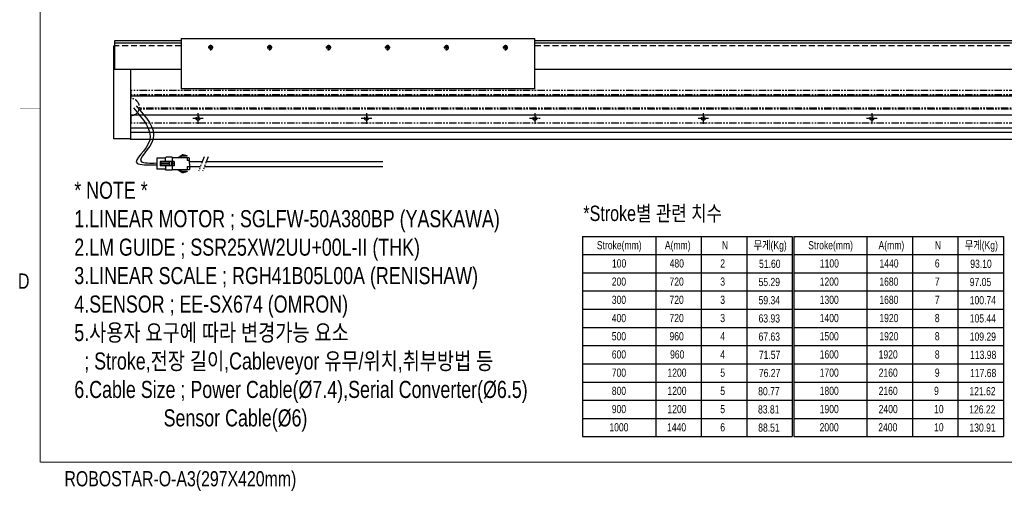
# Model space of a CAD drawing. Extents: x 4 to 2311, y -23 to 1597.
# Tile 1 of 22: x 6 to 1175, y -23 to 535. Entities that reach past the tile are written whole.
import ezdxf
from ezdxf.enums import TextEntityAlignment as Align

# ---------------------------------------------------------------- set-up
doc = ezdxf.new("R2010")
doc.units = 0
doc.header["$LTSCALE"] = 7
doc.header["$MEASUREMENT"] = 0
for name, pattern in [('CENTER', [2, 1.25, -0.25, 0.25, -0.25]), ('CENTER2', [28.575, 19.05, -3.175, 3.175, -3.175]), ('DASHED', [0.75, 0.5, -0.25]), ('PHANTOM', [2.5, 1.25, -0.25, 0.25, -0.25, 0.25, -0.25])]:
    doc.linetypes.add(name, pattern=pattern)
doc.layers.get('0').update_dxf_attribs({"linetype": 'CONTINUOUS'})
for name, color, linetype in [('2', 4, 'CONTINUOUS'), ('3', 4, 'CONTINUOUS'), ('C', 1, 'CENTER2'), ('CL', 1, 'CENTER'), ('D', 4, 'CONTINUOUS'), ('HIDDEN', 5, 'DASHED'), ('PHANTOM', 6, 'PHANTOM')]:
    doc.layers.add(name, color=color, linetype=linetype)
doc.styles.get("Standard").update_dxf_attribs({"font": 'Gulim.ttf', "width": 0.8})

# ---------------------------------------------------------------- blocks, each defined once
blk = doc.blocks.new('M5-b')
blk.add_circle((0, 0), 2.07)
at = {"layer": 'C'}
for p, q in [((3, 0), (-3, 0)), ((0, 3), (0, -3))]:
    blk.add_line(p, q, dxfattribs=at)
at = {"layer": 'D'}
blk.add_arc((0, 0), 2.5, 255, 165, dxfattribs=at)
blk = doc.blocks.new('A$C23AD1662')
for p, q in [((0, 17.5), (0, 3.5)), ((0, 17.5), (20.5, 17.5)), ((0, 14), (2.7, 14)), ((2.7, 19.7), (4.1, 19.7)), ((2.7, 19.2), (2.7, 19.7)), ((2.7, 19.2), (9.2, 19.2)), ((2.7, 17.5), (2.7, 14)), ((4.1, 20.1), (4.1, 19.7)), ((4.1, 20.1), (5.6, 20.1)), ((5.6, 20.5), (5.6, 20.1)), ((5.6, 20.5), (7.1, 20.5)), ((7.1, 21), (8.6, 21)), ((7.1, 21), (7.1, 20.5)), ((13.8, 17.5), (8.6, 21)), ((18, 13.1), (18, 7.9)), ((18, 13.1), (20.5, 13.1)), ((18.4, 13.1), (18.4, 7.9)), ((20.5, 18.2), (20.5, 2.7)), ((20.5, 18.2), (27.5, 18.2)), ((20.5, 17.5), (20.5, 3.5)), ((20.5, 13), (34.7, 13)), ((21.5, 13), (21.5, 8)), ((24, 13), (24, 8)), ((24, 12.5), (33.7, 12.5)), ((28.5, 17.2), (28.5, 13)), ((28.5, 17), (38.7, 17)), ((33.7, 13), (33.7, 8)), ((34.7, 13), (34.7, 8)), ((38.7, 17), (38.7, 4)), ((0, 11), (0, 11)), ((2.7, 7), (0, 7)), ((20.5, 3.5), (0, 3.5)), ((2.7, 7), (2.7, 3.5)), ((9.2, 1.7), (2.7, 1.7)), ((2.7, 1.7), (2.7, 1.3)), ((4.1, 1.3), (2.7, 1.3)), ((4.1, 1.3), (4.1, 0.9)), ((5.6, 0.9), (4.1, 0.9)), ((5.6, 0.9), (5.6, 0.4)), ((7.1, 0.4), (5.6, 0.4)), ((7.1, 0.4), (7.1, 0)), ((13.8, 3.5), (8.6, 0)), ((18, 7.9), (20.5, 7.9)), ((18.4, 10.5), (20.5, 10.5)), ((20.5, 8), (34.7, 8)), ((20.5, 2.7), (27.5, 2.7)), ((24, 10.7), (33.7, 10.7)), ((24, 10.2), (33.7, 10.2)), ((24, 8.5), (33.7, 8.5)), ((28.5, 8), (28.5, 3.7)), ((28.5, 4), (38.7, 4)), ((8.6, 0), (7.1, 0))]:
    blk.add_line(p, q)
for centre, radius, start, end in [((9.2, 15.7), 3.49, 30, 90), ((27.5, 17.2), 1, 0, 90), ((9.2, 5.2), 3.49, 270, 330), ((27.5, 3.7), 1, 270, 0)]:
    blk.add_arc(centre, radius, start, end)
blk = doc.blocks.new('A$C67637538')
for p, q in [((1559, 39.3), (0, 39.3)), ((0, 29.8), (0, 39.3)), ((0, 0.8), (0, 9.8)), ((1559, 0.8), (0, 0.8))]:
    blk.add_line(p, q)
at = {"linetype": 'ByBlock'}
for p, q in [((1559, 34.3), (0, 34.3)), ((1559, 33.3), (0, 33.3)), ((1549.3, 17.3), (9.7, 17.3)), ((1549.1, 18.3), (9.9, 18.3))]:
    blk.add_line(p, q, dxfattribs=at)
for centre in [(79.5, 6.3), (279.5, 6.3), (479.5, 6.3), (679.5, 6.3), (879.5, 6.3)]:
    blk.add_circle(centre, 2.25)
blk.add_arc((0, 19.8), 10, 270, 90, dxfattribs=at)
at = {"layer": 'CL', "linetype": 'CENTER', "ltscale": 0.25}
for p, q in [((79.5, 12.5), (79.5, 0)), ((279.5, 12.5), (279.5, 0)), ((479.5, 12.5), (479.5, 0)), ((679.5, 12.5), (679.5, 0)), ((879.5, 12.5), (879.5, 0)), ((85.8, 6.3), (73.3, 6.3)), ((285.8, 6.3), (273.3, 6.3)), ((485.8, 6.3), (473.3, 6.3)), ((685.8, 6.3), (673.3, 6.3)), ((885.8, 6.3), (873.3, 6.3))]:
    blk.add_line(p, q, dxfattribs=at)

msp = doc.modelspace()

# ---------------------------------------------------------------- linework, layer by layer
for p, q in [((117.194, 393.76), (117.194, 503.76001)), ((117.194, 503.76001), (118.14701, 503.76001)), ((118.14701, 509.76001), (118.14701, 475.76001)), ((197.194, 509.76001), (118.14701, 509.76001)), ((197.194, 507.26001), (118.14701, 507.26001)), ((197.194, 512.76001), (197.194, 474.26)), ((197.194, 512.76001), (617.194, 512.76001)), ((617.194, 452.76), (617.194, 512.76001)), ((1716.14701, 509.76001), (617.194, 509.76001)), ((1716.14701, 507.26001), (617.194, 507.26001)), ((197.194, 475.76001), (118.14701, 475.76001)), ((137.194, 475.76001), (137.194, 393.76)), ((197.194, 474.26), (197.194, 474.26)), ((197.194, 474.26), (197.194, 452.76)), ((1716.14701, 475.76001), (617.194, 475.76001)), ((1697.194, 444.26), (137.194, 444.26)), ((137.194, 444.26), (137.194, 392.76)), ((617.194, 452.76001), (197.194, 452.76001)), ((1697.194, 421.76), (137.194, 421.76)), ((1697.194, 406.36), (137.194, 406.36)), ((1697.194, 401.16), (137.194, 401.16)), ((137.194, 393.76), (117.194, 393.76)), ((1697.194, 392.76), (137.194, 392.76)), ((206.94616, 366.88949), (222.41086, 366.88949)), ((227.28886, 366.88949), (436.73397, 366.88949)), ((206.92366, 360.64636), (219.99512, 360.64636)), ((224.87312, 360.64636), (436.73397, 360.64636))]:
    msp.add_line(p, q)
at = {"const_width": 1.2}
for points in [[(30, 1564), (30, 10)], [(30, 10), (2310, 10)]]:
    msp.add_lwpolyline(points, dxfattribs=at)
for points, knots in [([(143.7689, 432.74687), (155.48533, 419.55068), (178.32129, 393.83058), (137.08535, 364.90858), (160.02715, 364.67514), (168.27642, 365.02522)], [0, 0, 0, 0, 45.9604171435, 89.5793224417, 110.0213125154, 110.0213125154, 110.0213125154, 110.0213125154]), ([(140.4839, 430.41287), (151.76173, 417.33314), (174.12632, 391.39525), (130.16296, 362.14026), (157.80938, 362.57464), (168.27642, 362.92984)], [0, 0, 0, 0, 44.9353159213, 89.1093678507, 114.2614506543, 114.2614506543, 114.2614506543, 114.2614506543])]:
    msp.add_open_spline(points, degree=3, knots=knots)
at = {"layer": '2'}
for p, q in [((673.8018, 277.935), (922.7526, 277.935)), ((673.8018, 277.935), (673.8018, 40.335)), ((760.7526, 277.935), (760.7526, 40.335)), ((814.7526, 277.935), (814.7526, 40.335)), ((868.7526, 277.935), (868.7526, 40.335)), ((868.7526, 277.935), (868.7526, 40.335)), ((922.7526, 277.935), (922.7526, 40.335)), ((924.5526, 277.935), (924.5526, 40.335)), ((924.5526, 277.935), (1173.5034, 277.935)), ((924.5526, 277.935), (924.5526, 40.335)), ((1011.5034, 277.935), (1011.5034, 40.335)), ((1065.5034, 277.935), (1065.5034, 40.335)), ((1065.5034, 277.935), (1065.5034, 40.335)), ((1119.5034, 277.935), (1119.5034, 40.335)), ((1173.5034, 277.935), (1173.5034, 40.335)), ((673.8018, 256.335), (922.7526, 256.335)), ((924.5526, 256.335), (1173.5034, 256.335)), ((673.8018, 234.735), (922.7526, 234.735)), ((924.5526, 234.735), (1173.5034, 234.735)), ((673.8018, 213.135), (922.7526, 213.135)), ((924.5526, 213.135), (1173.5034, 213.135)), ((673.8018, 191.535), (922.7526, 191.535)), ((924.5526, 191.535), (1173.5034, 191.535)), ((673.8018, 169.935), (922.7526, 169.935)), ((924.5526, 169.935), (1173.5034, 169.935)), ((673.8018, 148.335), (922.7526, 148.335)), ((924.5526, 148.335), (1173.5034, 148.335)), ((673.8018, 126.735), (922.7526, 126.735)), ((924.5526, 126.735), (1173.5034, 126.735)), ((673.8018, 105.135), (922.7526, 105.135)), ((924.5526, 105.135), (1173.5034, 105.135)), ((673.8018, 83.535), (922.7526, 83.535)), ((924.5526, 83.535), (1173.5034, 83.535)), ((673.8018, 61.935), (922.7526, 61.935)), ((924.5526, 61.935), (1173.5034, 61.935)), ((673.8018, 40.335), (922.7526, 40.335)), ((924.5526, 40.335), (1173.5034, 40.335))]:
    msp.add_line(p, q, dxfattribs=at)
at = {"layer": '3', "const_width": 0.3}
msp.add_lwpolyline([(6, 430), (30, 430)], dxfattribs=at)
at = {"layer": 'HIDDEN', "color": 3, "ltscale": 2}
for p, q in [((197.194, 503.76001), (118.14701, 503.76001)), ((1716.14701, 503.76001), (617.194, 503.76001))]:
    msp.add_line(p, q, dxfattribs=at)
at = {"layer": 'PHANTOM'}
for p, q in [((224.56142, 372.44732), (217.83442, 355.06232)), ((229.43942, 372.44732), (222.71242, 355.06232))]:
    msp.add_line(p, q, dxfattribs=at)

# ---------------------------------------------------------------- block references
for p in [(232.194, 501.76001), (302.194, 501.76001), (372.194, 501.76001), (442.194, 501.76001), (512.194, 501.76001), (582.194, 501.76001)]:
    msp.add_blockref('M5-b', p)
at = {"xscale": -1, "rotation": 0.1720048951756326}
msp.add_blockref('A$C23AD1662', (206.97919, 353.72716), dxfattribs=at)
at = {"layer": 'PHANTOM'}
msp.add_blockref('A$C67637538', (137.694, 411.51), dxfattribs=at)

# ---------------------------------------------------------------- texts
at = {"attachment_point": 1}
for s, insert, char_height in [('* NOTE *\\P1.LINEAR MOTOR ; SGLFW-50A380BP (YASKAWA)\\P2.LM GUIDE ; SSR25XW2UU+00L-II (THK)\\P3.LINEAR SCALE ; RGH41B05L00A (RENISHAW)\\P4.SENSOR ; EE-SX674 (OMRON)\\P5.사용자 요구에 따라 변경가능 요소\\P  ; Stroke,전장 길이,Cableveyor 유무/위치,취부방법 등\\P6.Cable Size ; Power Cable(%%C7.4),Serial Converter(%%C6.5)\\P                  Sensor Cable(%%C6)\\P\\P            ', (70.3724, 342.745), 20.25), ('*Stroke{\\f굴림|b0|i0|c129|p49;별} {\\f굴림|b0|i0|c129|p49;관련} {\\f굴림|b0|i0|c129|p49;치수}', (674.74945, 314.33575), 18.225), ('Stroke(mm)', (690.7677, 272.28768), 9.72), ('무게(Kg)', (876.9507, 272.28768), 9.72), ('Stroke(mm)', (941.721, 272.28768), 9.72), ('무게(Kg)', (1127.7015, 272.28768), 9.72), ('51.60', (883.38685, 250.23331), 9.715909), ('93.10', (1134.13765, 250.23331), 9.715909), ('55.29', (882.7751, 228.6424), 9.715909), ('97.05', (1133.5259, 228.6424), 9.715909), ('59.34', (882.7751, 207.0515), 9.715909), ('100.74', (1133.5259, 207.0515), 9.715909), ('63.93', (882.7751, 185.46059), 9.715909), ('105.44', (1133.5259, 185.46059), 9.715909), ('67.63', (882.7751, 163.86968), 9.715909), ('109.29', (1133.5259, 163.86968), 9.715909), ('71.57', (883.16734, 142.27877), 9.715909), ('113.98', (1133.91814, 142.27877), 9.715909), ('76.27', (883.16824, 120.68786), 9.715909), ('117.68', (1133.91904, 120.68786), 9.715909), ('80.77', (882.33861, 99.09695), 9.715909), ('121.62', (1133.08941, 99.09695), 9.715909), ('83.81', (882.13799, 77.50604), 9.715909), ('126.22', (1132.88879, 77.50604), 9.715909), ('88.51', (882.38629, 55.91513), 9.715909), ('130.91', (1133.13709, 55.91513), 9.715909)]:
    msp.add_mtext(s, dxfattribs=dict(at, insert=insert, char_height=char_height))
at = {"char_height": 9.72, "width": 38.691, "attachment_point": 1}
for s, insert in [('A(mm)', (771.55602, 272.28768)), ('N', (839.2047, 272.28768)), ('A(mm)', (1025.22912, 272.28768)), ('N', (1092.0552, 272.28768)), ('100', (708.7245, 250.68768)), ('480', (777.20316, 250.68768)), ('2', (837.31704, 250.68768)), ('1100', (955.52844, 250.68768)), ('1440', (1026.37392, 250.68768)), ('6', (1092.0552, 250.68768)), ('200', (708.53766, 229.08768)), ('720', (777.01632, 229.08768)), ('3', (837.31704, 229.08768)), ('1200', (955.3416, 229.08768)), ('1680', (1026.18708, 229.08768)), ('7', (1092.0552, 229.08768)), ('300', (708.53766, 207.48768)), ('720', (777.01632, 207.48768)), ('3', (837.31704, 207.48768)), ('1300', (955.3416, 207.48768)), ('1680', (1026.18708, 207.48768)), ('7', (1092.0552, 207.48768)), ('400', (708.53766, 185.88768)), ('720', (777.01632, 185.88768)), ('3', (837.31704, 185.88768)), ('1400', (955.3416, 185.88768)), ('1920', (1026.18708, 185.88768)), ('8', (1092.0552, 185.88768)), ('500', (708.53766, 164.28768)), ('960', (777.01632, 164.28768)), ('4', (837.31704, 164.28768)), ('1500', (955.3416, 164.28768)), ('1920', (1026.18708, 164.28768)), ('8', (1092.0552, 164.28768)), ('600', (708.53766, 142.68768)), ('960', (777.68358, 142.68768)), ('4', (837.31704, 142.68768)), ('1600', (955.3416, 142.68768)), ('1920', (1025.37168, 142.68768)), ('8', (1092.0552, 142.68768)), ('700', (708.53766, 121.08768)), ('1200', (774.62088, 121.08768)), ('5', (837.31704, 121.08768)), ('1700', (955.3416, 121.08768)), ('2160', (1025.37168, 121.08768)), ('9', (1092.0552, 121.08768)), ('800', (708.53766, 99.48768)), ('1200', (774.62088, 99.48768)), ('5', (837.31704, 99.48768)), ('1800', (955.3416, 99.48768)), ('2160', (1025.37168, 99.48768)), ('9', (1091.16204, 99.48768)), ('900', (708.53766, 77.88768)), ('1200', (774.62088, 77.88768)), ('5', (837.31704, 77.88768)), ('1900', (955.3416, 77.88768)), ('2400', (1025.37168, 77.88768)), ('10', (1091.16204, 77.88768)), ('1000', (705.6627, 56.28768)), ('1440', (774.14136, 56.28768)), ('6', (837.31704, 56.28768)), ('2000', (955.2498, 56.28768)), ('2400', (1024.89216, 56.28768)), ('10', (1091.16204, 56.28768))]:
    msp.add_mtext(s, dxfattribs=dict(at, insert=insert))
at = {"layer": '3', "width": 0.8}
for s, p in [('D', (10.3062, 224.8678)), ('ROBOSTAR-O-A3(297X420mm)', (196.3086, -11.8328))]:
    msp.add_text(s, height=18, dxfattribs=at).set_placement(p, align=Align.MIDDLE)

doc.saveas('drawing.dxf')
